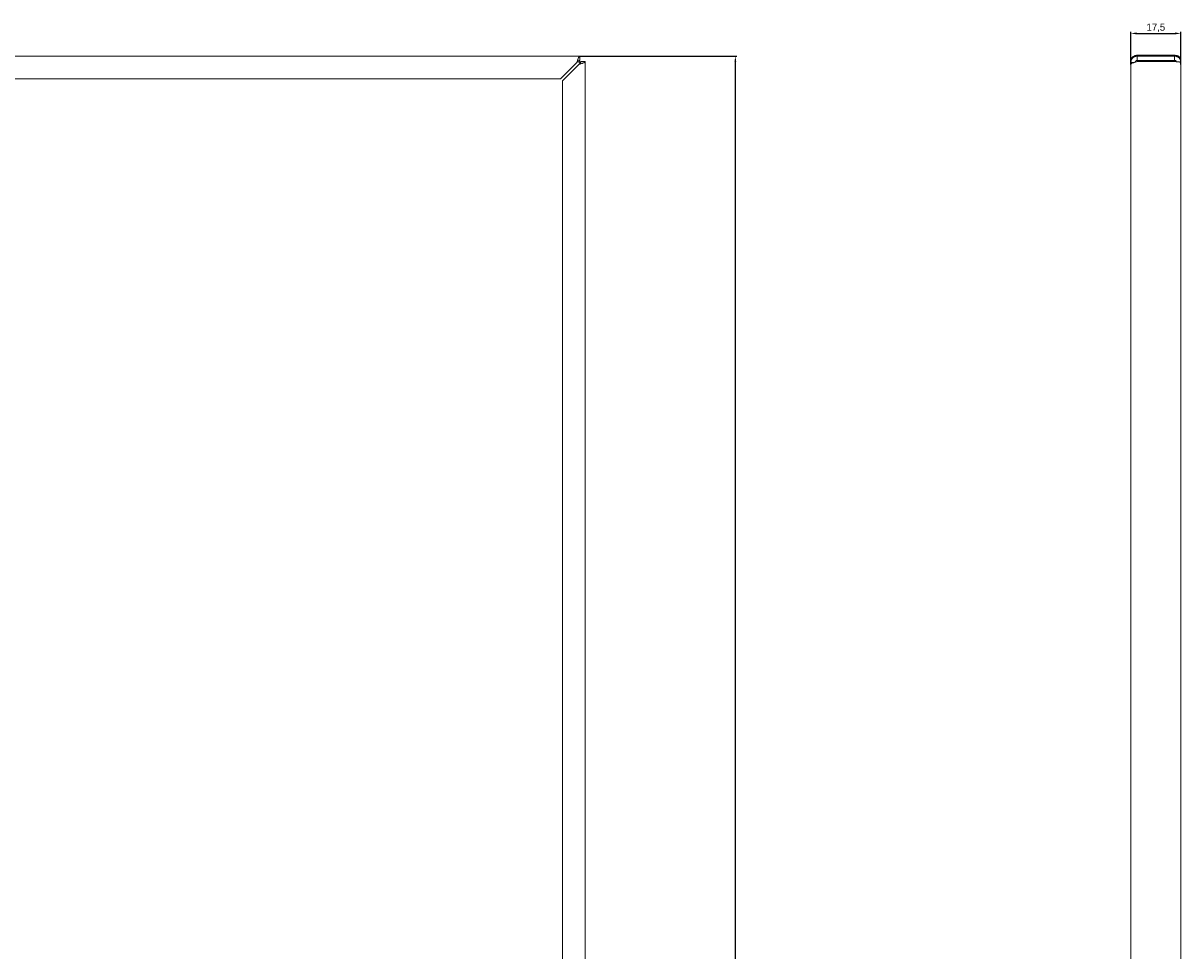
# Model space of a CAD drawing. Header units: millimetres. Extents: x 7284 to 21933, y -3393 to -31.
# Tile 43 of 60: x 12909 to 13315, y -2040 to -1715. Entities that reach past the tile are written whole.
import ezdxf

# ---------------------------------------------------------------- set-up
doc = ezdxf.new("R2010")
doc.units = ezdxf.units.MM
doc.header["$PDSIZE"] = -1
doc.layers.add('60', color=7, linetype='Continuous', true_color=0xffffff)
doc.layers.add('dim', color=84, linetype='Continuous', lineweight=9)
doc.dimstyles.new('ISO-25', dxfattribs={"dimtxt": 2.5, "dimasz": 2.5, "dimexe": 1.25, "dimexo": 0.625, "dimtad": 1, "dimtxsty": 'Standard', "dimcen": 2.5, "dimadec": 0, "dimazin": 0, "dimtfac": 1, "dimtmove": 0, "dimatfit": 3, "dimfxl": 1, "dimarcsym": 0})

# ---------------------------------------------------------------- blocks, each defined once
blk = doc.blocks.new('*D73')
at = {"layer": 'Defpoints', "color": 0, "transparency": 16777216}
for p in [(13104.36, -1726.12), (13158.86, -1726.12), (13104.35, -2706.42)]:
    blk.add_point(p, dxfattribs=at)
at = {"layer": 'dim', "color": 0, "linetype": 'Continuous', "lineweight": -2, "transparency": 16777216}
for p, q in [((13104.36, -1726.12), (13159.36, -1726.12)), ((13158.86, -2704.42), (13158.86, -1728.12)), ((13104.35, -2706.42), (13159.36, -2706.42))]:
    blk.add_line(p, q, dxfattribs=at)
at = {"layer": 'dim', "color": 0, "transparency": 16777216}
for points in [[(13158.53, -1728.12), (13159.19, -1728.12), (13158.86, -1726.12)], [(13158.53, -2704.42), (13159.19, -2704.42), (13158.86, -2706.42)]]:
    blk.add_solid(points, dxfattribs=at)
at = {"layer": 'dim', "color": 0, "transparency": 16777216, "insert": (13156.9, -2216.27), "char_height": 2.5, "attachment_point": 5, "rotation": 90}
blk.add_mtext('980,3', dxfattribs=at)
blk = doc.blocks.new('*D79')
at = {"layer": 'Defpoints', "color": 0, "transparency": 16777216}
for p in [(13314.92, -1718.17), (13297.42, -1729.02), (13314.92, -1729.02)]:
    blk.add_point(p, dxfattribs=at)
at = {"layer": 'dim', "color": 0, "linetype": 'Continuous', "lineweight": -2, "transparency": 16777216}
for p, q in [((13297.42, -1729.02), (13297.42, -1717.67)), ((13299.42, -1718.17), (13312.92, -1718.17)), ((13314.92, -1729.02), (13314.92, -1717.67))]:
    blk.add_line(p, q, dxfattribs=at)
at = {"layer": 'dim', "color": 0, "transparency": 16777216}
for points in [[(13299.42, -1717.84), (13299.42, -1718.51), (13297.42, -1718.17)], [(13312.92, -1717.84), (13312.92, -1718.51), (13314.92, -1718.17)]]:
    blk.add_solid(points, dxfattribs=at)
at = {"layer": 'dim', "color": 0, "transparency": 16777216, "insert": (13306.17, -1716.21), "char_height": 2.5, "attachment_point": 5}
blk.add_mtext('17,5', dxfattribs=at)

msp = doc.modelspace()

# ---------------------------------------------------------------- linework, layer by layer
at = {"layer": '60', "color": 7, "linetype": 'Continuous', "lineweight": 18}
for p, q in [((12855.494, -1726.115), (13104.356, -1726.115)), ((13104.356, -1727.615), (13104.356, -1726.115)), ((13299.624, -1726.115), (13299.624, -1725.837)), ((13312.724, -1725.837), (13299.624, -1725.837)), ((13299.624, -1726.115), (13312.724, -1726.115)), ((13299.624, -1727.615), (13299.624, -1726.115)), ((13299.624, -1727.615), (13312.724, -1727.615)), ((13312.724, -1725.837), (13312.724, -1726.115)), ((13312.724, -1727.615), (13312.724, -1726.115)), ((13103.356, -1728.315), (13097.556, -1734.115)), ((13098.263, -1734.823), (13104.063, -1729.023)), ((13104.763, -1728.023), (13106.263, -1728.023)), ((13106.263, -1728.023), (13106.263, -2704.508)), ((13297.424, -1728.315), (13297.424, -1729.023)), ((13297.424, -1728.315), (13298.65, -1728.315)), ((13297.424, -1729.023), (13297.424, -2703.508)), ((13312.724, -1728.023), (13299.624, -1728.023)), ((13314.924, -1728.315), (13314.924, -2704.215)), ((12857.939, -1734.115), (13097.556, -1734.115)), ((13098.263, -1734.823), (13098.263, -2697.708))]:
    msp.add_line(p, q, dxfattribs=at)
at = {"layer": '60', "color": 7, "linetype": 'Continuous', "lineweight": 13}
for p, q in [((13104.354, -1726.115), (12855.495, -1726.115)), ((13106.263, -2704.506), (13106.263, -1728.025)), ((13314.924, -2704.216), (13314.924, -1728.315))]:
    msp.add_line(p, q, dxfattribs=at)
at = {"layer": '60', "color": 7, "linetype": 'Continuous', "lineweight": 18}
for points, knots in [([(13104.356, -1726.115), (13104.335, -1726.115), (13104.315, -1726.119), (13104.273, -1726.133), (13104.252, -1726.144), (13104.19, -1726.186), (13104.148, -1726.228), (13104.065, -1726.338), (13104.023, -1726.406), (13103.94, -1726.566), (13103.898, -1726.658), (13103.815, -1726.862), (13103.773, -1726.973), (13103.71, -1727.153), (13103.69, -1727.215), (13103.648, -1727.342), (13103.627, -1727.407), (13103.565, -1727.607), (13103.523, -1727.745), (13103.46, -1727.957), (13103.44, -1728.028), (13103.398, -1728.171), (13103.377, -1728.243), (13103.356, -1728.315)], [0, 0, 0, 0, 0.0625, 0.0625, 0.125, 0.125, 0.25, 0.25, 0.375, 0.375, 0.5, 0.5, 0.625, 0.625, 0.6875, 0.6875, 0.75, 0.75, 0.875, 0.875, 0.9375, 0.9375, 1, 1, 1, 1]), ([(13104.356, -1727.615), (13104.314, -1727.615), (13104.273, -1727.62), (13104.19, -1727.638), (13104.149, -1727.651), (13104.097, -1727.673), (13104.086, -1727.677), (13104.065, -1727.687), (13104.055, -1727.692), (13104.023, -1727.709), (13104.002, -1727.721), (13103.94, -1727.759), (13103.898, -1727.788), (13103.836, -1727.836), (13103.815, -1727.854), (13103.773, -1727.889), (13103.731, -1727.926), (13103.689, -1727.966), (13103.647, -1728.006), (13103.626, -1728.027), (13103.564, -1728.091), (13103.523, -1728.134), (13103.461, -1728.201), (13103.429, -1728.235), (13103.398, -1728.269), (13103.377, -1728.292), (13103.367, -1728.304), (13103.356, -1728.315)], [0, 0, 0, 0, 0.125, 0.125, 0.25, 0.25, 0.28125, 0.28125, 0.3125, 0.3125, 0.375, 0.375, 0.5, 0.5, 0.5625, 0.5625, 0.625, 0.6875, 0.6875, 0.75, 0.75, 0.875, 0.875, 0.9375, 0.96875, 0.96875, 1, 1, 1, 1]), ([(13104.063, -1728.315), (13104.066, -1728.304), (13104.07, -1728.292), (13104.076, -1728.269), (13104.085, -1728.235), (13104.1, -1728.179), (13104.112, -1728.134), (13104.121, -1728.102), (13104.124, -1728.091), (13104.13, -1728.069), (13104.134, -1728.058), (13104.149, -1728.005), (13104.161, -1727.965), (13104.179, -1727.908), (13104.185, -1727.889), (13104.198, -1727.854), (13104.204, -1727.837), (13104.222, -1727.788), (13104.234, -1727.759), (13104.253, -1727.721), (13104.259, -1727.709), (13104.271, -1727.687), (13104.277, -1727.677), (13104.295, -1727.651), (13104.307, -1727.638), (13104.326, -1727.624), (13104.332, -1727.621), (13104.341, -1727.618), (13104.344, -1727.617), (13104.35, -1727.616), (13104.353, -1727.615), (13104.356, -1727.615)], [0, 0, 0, 0, 0.03125, 0.03125, 0.0625, 0.125, 0.1875, 0.1875, 0.21875, 0.21875, 0.25, 0.25, 0.375, 0.375, 0.4375, 0.4375, 0.5, 0.5, 0.625, 0.625, 0.6875, 0.6875, 0.75, 0.75, 0.875, 0.875, 0.9375, 0.9375, 0.96875, 0.96875, 1, 1, 1, 1]), ([(13299.624, -1725.837), (13299.553, -1725.84), (13299.481, -1725.846), (13299.374, -1725.859), (13299.338, -1725.864), (13299.266, -1725.875), (13299.23, -1725.882), (13299.124, -1725.903), (13298.984, -1725.936), (13298.782, -1726.001), (13298.651, -1726.055), (13298.556, -1726.099), (13298.524, -1726.115), (13298.462, -1726.146), (13298.431, -1726.163), (13298.282, -1726.248), (13298.171, -1726.324), (13298.044, -1726.431), (13298.019, -1726.453), (13297.982, -1726.486), (13297.97, -1726.497), (13297.947, -1726.52), (13297.888, -1726.578), (13297.792, -1726.685), (13297.681, -1726.837), (13297.62, -1726.945), (13297.585, -1727.014), (13297.578, -1727.027), (13297.565, -1727.055), (13297.546, -1727.097), (13297.529, -1727.139), (13297.498, -1727.224), (13297.463, -1727.338), (13297.442, -1727.455), (13297.432, -1727.543), (13297.429, -1727.573), (13297.425, -1727.632), (13297.424, -1727.662), (13297.424, -1727.692)], [0, 0, 0, 0, 0.0625, 0.0625, 0.09375, 0.09375, 0.125, 0.125, 0.1875, 0.25, 0.3125, 0.3125, 0.34375, 0.34375, 0.375, 0.375, 0.5, 0.5, 0.53125, 0.53125, 0.546875, 0.546875, 0.5625, 0.625, 0.6875, 0.75, 0.75, 0.765625, 0.765625, 0.78125, 0.8125, 0.8125, 0.875, 0.9375, 0.9375, 0.96875, 0.96875, 1, 1, 1, 1]), ([(13299.624, -1726.115), (13299.552, -1726.115), (13299.48, -1726.119), (13299.337, -1726.133), (13299.266, -1726.144), (13299.054, -1726.186), (13298.916, -1726.228), (13298.65, -1726.338), (13298.522, -1726.406), (13298.282, -1726.566), (13298.171, -1726.658), (13297.967, -1726.862), (13297.875, -1726.973), (13297.755, -1727.153), (13297.718, -1727.215), (13297.65, -1727.342), (13297.619, -1727.407), (13297.537, -1727.607), (13297.495, -1727.745), (13297.453, -1727.957), (13297.442, -1728.028), (13297.428, -1728.171), (13297.424, -1728.243), (13297.424, -1728.315)], [0, 0, 0, 0, 0.0625, 0.0625, 0.125, 0.125, 0.25, 0.25, 0.375, 0.375, 0.5, 0.5, 0.625, 0.625, 0.6875, 0.6875, 0.75, 0.75, 0.875, 0.875, 0.9375, 0.9375, 1, 1, 1, 1]), ([(13297.424, -1727.692), (13297.424, -1727.851), (13297.424, -1728.01), (13297.424, -1728.217), (13297.424, -1728.264), (13297.424, -1728.31)], [0, 0, 0, 0, 0.7759268, 0.7759268, 1, 1, 1, 1]), ([(13299.624, -1727.615), (13299.578, -1727.615), (13299.533, -1727.62), (13299.443, -1727.638), (13299.4, -1727.651), (13299.347, -1727.673), (13299.336, -1727.677), (13299.315, -1727.687), (13299.305, -1727.692), (13299.274, -1727.709), (13299.255, -1727.721), (13299.198, -1727.759), (13299.162, -1727.788), (13299.113, -1727.836), (13299.098, -1727.854), (13299.069, -1727.889), (13299.041, -1727.926), (13299.018, -1727.966), (13298.996, -1728.006), (13298.986, -1728.027), (13298.96, -1728.091), (13298.947, -1728.134), (13298.933, -1728.201), (13298.928, -1728.235), (13298.926, -1728.269), (13298.925, -1728.292), (13298.924, -1728.304), (13298.924, -1728.315)], [0, 0, 0, 0, 0.125, 0.125, 0.25, 0.25, 0.28125, 0.28125, 0.3125, 0.3125, 0.375, 0.375, 0.5, 0.5, 0.5625, 0.5625, 0.625, 0.6875, 0.6875, 0.75, 0.75, 0.875, 0.875, 0.9375, 0.96875, 0.96875, 1, 1, 1, 1]), ([(13314.924, -1727.458), (13314.924, -1727.404), (13314.921, -1727.35), (13314.912, -1727.283), (13314.91, -1727.27), (13314.906, -1727.243), (13314.898, -1727.203), (13314.889, -1727.163), (13314.854, -1727.031), (13314.812, -1726.929), (13314.743, -1726.805), (13314.729, -1726.78), (13314.698, -1726.731), (13314.682, -1726.707), (13314.63, -1726.635), (13314.593, -1726.589), (13314.533, -1726.522), (13314.512, -1726.5), (13314.468, -1726.457), (13314.446, -1726.435), (13314.378, -1726.374), (13314.281, -1726.295), (13314.175, -1726.224), (13314.091, -1726.173), (13314.063, -1726.157), (13314.005, -1726.125), (13313.975, -1726.11), (13313.885, -1726.066), (13313.761, -1726.012), (13313.567, -1725.946), (13313.432, -1725.911), (13313.345, -1725.893), (13313.327, -1725.889), (13313.292, -1725.883), (13313.24, -1725.873), (13313.187, -1725.865), (13313.011, -1725.842), (13312.868, -1725.834), (13312.724, -1725.837)], [0, 0, 0, 0, 0.0625, 0.0625, 0.078125, 0.078125, 0.09375, 0.125, 0.125, 0.25, 0.25, 0.28125, 0.28125, 0.3125, 0.3125, 0.375, 0.375, 0.40625, 0.40625, 0.4375, 0.4375, 0.5, 0.5625, 0.5625, 0.59375, 0.59375, 0.625, 0.625, 0.6875, 0.75, 0.8125, 0.8125, 0.828125, 0.828125, 0.84375, 0.875, 0.875, 1, 1, 1, 1]), ([(13314.924, -1728.315), (13314.924, -1728.243), (13314.917, -1728.099), (13314.886, -1727.886), (13314.851, -1727.747), (13314.82, -1727.643), (13314.808, -1727.609), (13314.79, -1727.558), (13314.784, -1727.541), (13314.771, -1727.507), (13314.764, -1727.49), (13314.702, -1727.34), (13314.634, -1727.213), (13314.514, -1727.034), (13314.471, -1726.976), (13314.414, -1726.906), (13314.402, -1726.892), (13314.378, -1726.865), (13314.342, -1726.824), (13314.305, -1726.785), (13314.178, -1726.658), (13314.067, -1726.567), (13313.917, -1726.467), (13313.887, -1726.447), (13313.824, -1726.41), (13313.793, -1726.392), (13313.697, -1726.341), (13313.567, -1726.28), (13313.432, -1726.231), (13313.329, -1726.2), (13313.294, -1726.19), (13313.224, -1726.173), (13313.189, -1726.165), (13313.082, -1726.143), (13312.939, -1726.122), (13312.796, -1726.115), (13312.724, -1726.115)], [0, 0, 0, 0, 0.0625, 0.125, 0.1875, 0.1875, 0.21875, 0.21875, 0.234375, 0.234375, 0.25, 0.25, 0.375, 0.375, 0.4375, 0.4375, 0.453125, 0.453125, 0.46875, 0.5, 0.5, 0.625, 0.625, 0.65625, 0.65625, 0.6875, 0.6875, 0.75, 0.8125, 0.8125, 0.84375, 0.84375, 0.875, 0.875, 0.9375, 1, 1, 1, 1]), ([(13313.383, -1728.079), (13313.38, -1728.069), (13313.375, -1728.058), (13313.353, -1728.005), (13313.332, -1727.965), (13313.294, -1727.908), (13313.28, -1727.889), (13313.251, -1727.854), (13313.236, -1727.837), (13313.187, -1727.788), (13313.151, -1727.759), (13313.094, -1727.721), (13313.075, -1727.709), (13313.034, -1727.687), (13313.013, -1727.677), (13312.95, -1727.651), (13312.906, -1727.638), (13312.839, -1727.624), (13312.816, -1727.621), (13312.782, -1727.618), (13312.77, -1727.617), (13312.747, -1727.616), (13312.736, -1727.615), (13312.724, -1727.615)], [0, 0, 0, 0, 0.0393277, 0.0393277, 0.1994397, 0.1994397, 0.2794958, 0.2794958, 0.3595518, 0.3595518, 0.5196638, 0.5196638, 0.5997199, 0.5997199, 0.6797759, 0.6797759, 0.8398879, 0.8398879, 0.919944, 0.919944, 0.959972, 0.959972, 1, 1, 1, 1]), ([(13314.924, -1727.458), (13314.924, -1727.601), (13314.924, -1727.745), (13314.924, -1728.03), (13314.924, -1728.173), (13314.924, -1728.315)], [0, 0, 0, 0, 0.5, 0.5, 1, 1, 1, 1]), ([(13104.063, -1729.023), (13104.109, -1728.981), (13104.154, -1728.94), (13104.211, -1728.888), (13104.222, -1728.877), (13104.244, -1728.856), (13104.255, -1728.846), (13104.288, -1728.814), (13104.31, -1728.793), (13104.374, -1728.731), (13104.414, -1728.69), (13104.471, -1728.627), (13104.489, -1728.607), (13104.525, -1728.565), (13104.542, -1728.544), (13104.591, -1728.481), (13104.649, -1728.398), (13104.692, -1728.315), (13104.714, -1728.263), (13104.718, -1728.252), (13104.726, -1728.231), (13104.737, -1728.2), (13104.745, -1728.169), (13104.759, -1728.106), (13104.763, -1728.065), (13104.763, -1728.023)], [0, 0, 0, 0, 0.125, 0.125, 0.15625, 0.15625, 0.1875, 0.1875, 0.25, 0.25, 0.375, 0.375, 0.4375, 0.4375, 0.5, 0.5, 0.625, 0.75, 0.75, 0.78125, 0.78125, 0.8125, 0.875, 0.875, 1, 1, 1, 1]), ([(13104.063, -1729.023), (13104.135, -1729.002), (13104.207, -1728.981), (13104.314, -1728.95), (13104.35, -1728.939), (13104.422, -1728.918), (13104.457, -1728.908), (13104.635, -1728.856), (13104.772, -1728.814), (13104.971, -1728.752), (13105.052, -1728.726), (13105.132, -1728.7), (13105.163, -1728.689), (13105.179, -1728.684), (13105.226, -1728.668), (13105.256, -1728.658), (13105.406, -1728.606), (13105.517, -1728.564), (13105.644, -1728.512), (13105.669, -1728.502), (13105.717, -1728.481), (13105.741, -1728.471), (13105.81, -1728.439), (13105.853, -1728.418), (13105.973, -1728.356), (13106.04, -1728.315), (13106.109, -1728.262), (13106.122, -1728.252), (13106.147, -1728.231), (13106.158, -1728.22), (13106.19, -1728.189), (13106.207, -1728.168), (13106.249, -1728.106), (13106.263, -1728.065), (13106.263, -1728.023)], [0, 0, 0, 0, 0.0625, 0.0625, 0.09375, 0.09375, 0.125, 0.125, 0.25, 0.25, 0.3125, 0.328125, 0.328125, 0.34375, 0.34375, 0.375, 0.375, 0.5, 0.5, 0.53125, 0.53125, 0.5625, 0.5625, 0.625, 0.625, 0.75, 0.75, 0.78125, 0.78125, 0.8125, 0.8125, 0.875, 0.875, 1, 1, 1, 1]), ([(13104.763, -1728.023), (13104.763, -1728.029), (13104.762, -1728.038), (13104.758, -1728.047), (13104.754, -1728.053), (13104.752, -1728.056), (13104.741, -1728.071), (13104.728, -1728.084), (13104.701, -1728.102), (13104.692, -1728.108), (13104.675, -1728.117), (13104.67, -1728.12), (13104.658, -1728.126), (13104.652, -1728.129), (13104.62, -1728.145), (13104.591, -1728.157), (13104.55, -1728.172), (13104.542, -1728.175), (13104.525, -1728.181), (13104.516, -1728.184), (13104.49, -1728.193), (13104.471, -1728.2), (13104.414, -1728.218), (13104.374, -1728.23), (13104.31, -1728.248), (13104.288, -1728.254), (13104.244, -1728.267), (13104.222, -1728.273), (13104.155, -1728.291), (13104.11, -1728.303), (13104.063, -1728.315)], [0, 0, 0, 0, 0.0625, 0.09375, 0.09375, 0.125, 0.125, 0.25, 0.25, 0.3125, 0.3125, 0.34375, 0.34375, 0.375, 0.375, 0.5, 0.5, 0.53125, 0.53125, 0.5625, 0.5625, 0.625, 0.625, 0.75, 0.75, 0.8125, 0.8125, 0.875, 0.875, 1, 1, 1, 1]), ([(13297.424, -1729.023), (13297.424, -1729.002), (13297.428, -1728.981), (13297.438, -1728.95), (13297.443, -1728.939), (13297.453, -1728.918), (13297.46, -1728.908), (13297.495, -1728.856), (13297.537, -1728.814), (13297.619, -1728.752), (13297.657, -1728.726), (13297.701, -1728.7), (13297.719, -1728.689), (13297.728, -1728.684), (13297.756, -1728.668), (13297.775, -1728.658), (13297.876, -1728.606), (13297.967, -1728.564), (13298.094, -1728.512), (13298.12, -1728.502), (13298.173, -1728.481), (13298.201, -1728.471), (13298.285, -1728.439), (13298.343, -1728.418), (13298.522, -1728.356), (13298.648, -1728.315), (13298.815, -1728.262), (13298.849, -1728.252), (13298.917, -1728.231), (13298.952, -1728.22), (13299.055, -1728.189), (13299.125, -1728.168), (13299.336, -1728.106), (13299.479, -1728.065), (13299.624, -1728.023)], [0, 0, 0, 0, 0.0625, 0.0625, 0.09375, 0.09375, 0.125, 0.125, 0.25, 0.25, 0.3125, 0.328125, 0.328125, 0.34375, 0.34375, 0.375, 0.375, 0.5, 0.5, 0.53125, 0.53125, 0.5625, 0.5625, 0.625, 0.625, 0.75, 0.75, 0.78125, 0.78125, 0.8125, 0.8125, 0.875, 0.875, 1, 1, 1, 1]), ([(13312.724, -1728.023), (13312.796, -1728.029), (13312.939, -1728.041), (13313.082, -1728.053), (13313.188, -1728.062), (13313.224, -1728.065), (13313.294, -1728.071), (13313.329, -1728.074), (13313.432, -1728.084), (13313.568, -1728.096), (13313.697, -1728.108), (13313.793, -1728.117), (13313.824, -1728.12), (13313.886, -1728.126), (13313.917, -1728.129), (13314.007, -1728.139), (13314.123, -1728.151), (13314.282, -1728.169), (13314.379, -1728.181), (13314.447, -1728.19), (13314.47, -1728.193), (13314.513, -1728.2), (13314.534, -1728.203), (13314.634, -1728.218), (13314.702, -1728.23), (13314.77, -1728.245), (13314.783, -1728.248), (13314.808, -1728.254), (13314.819, -1728.257), (13314.851, -1728.267), (13314.886, -1728.279), (13314.917, -1728.297), (13314.924, -1728.309), (13314.924, -1728.315)], [0, 0, 0, 0, 0.0625, 0.125, 0.125, 0.15625, 0.15625, 0.1875, 0.1875, 0.25, 0.3125, 0.3125, 0.34375, 0.34375, 0.375, 0.375, 0.4375, 0.5, 0.5625, 0.5625, 0.59375, 0.59375, 0.625, 0.625, 0.75, 0.75, 0.78125, 0.78125, 0.8125, 0.8125, 0.875, 0.9375, 1, 1, 1, 1])]:
    msp.add_open_spline(points, degree=3, knots=knots, dxfattribs=at)

# ---------------------------------------------------------------- dimensions: what is measured, and where the dimension line sits
at = {"layer": 'dim'}
dim = msp.add_linear_dim(base=(13314.924, -1718.174), p1=(13297.424, -1729.023), p2=(13314.924, -1729.023), dimstyle='ISO-25', override={"dimasz": 2, "dimexe": 0.49975, "dimexo": 0, "dimgap": 0.49975, "dimadec": 2, "dimazin": 2, "dimtzin": 0, "dimarcsym": 1}, dxfattribs=at)
dim.commit()
dim.dimension.update_dxf_attribs({"geometry": '*D79', "text_midpoint": (13306.174, -1716.215)})
dim = msp.add_linear_dim(base=(13158.861, -1726.115), p1=(13104.354, -2706.415), p2=(13104.356, -1726.115), angle=90, dimstyle='ISO-25', override={"dimasz": 2, "dimexe": 0.49975, "dimexo": 0, "dimgap": 0.49975, "dimadec": 2, "dimazin": 2, "dimtzin": 0, "dimarcsym": 1}, dxfattribs=at)
dim.commit()
dim.dimension.update_dxf_attribs({"geometry": '*D73', "text_midpoint": (13156.902, -2216.265)})

doc.saveas('drawing.dxf')
